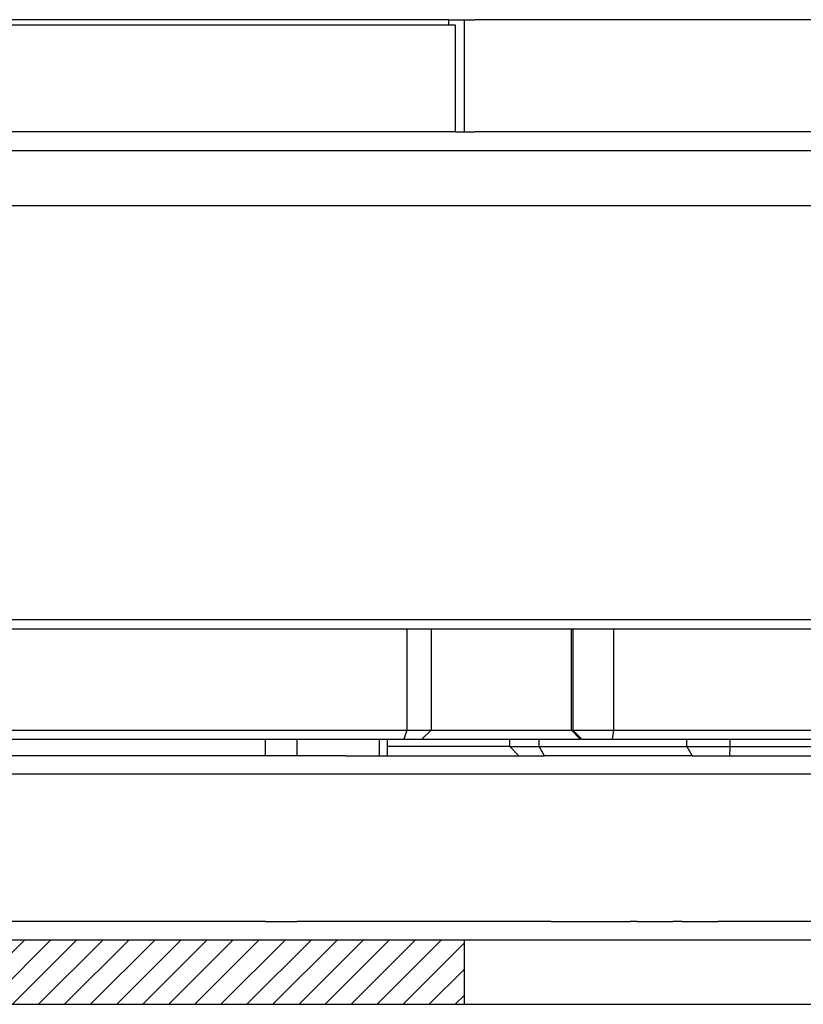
# Model space of a CAD drawing. Extents: x -1763 to 4575, y -3429 to 1051.
# Tile 27 of 193: x -18 to 25, y -2517 to -2464. Entities that reach past the tile are written whole.
import ezdxf

# ---------------------------------------------------------------- set-up
doc = ezdxf.new("R2010")
doc.units = 0
doc.linetypes.add('DASHED', pattern=[15, 7, -8])
doc.layers.get('0').update_dxf_attribs({"linetype": 'CONTINUOUS'})
doc.layers.add('1', color=7, linetype='CONTINUOUS')

# ---------------------------------------------------------------- blocks, each defined once
blk = doc.blocks.new('Z-STACK', base_point=(-660.966, -2613.082))
at = {"layer": '1', "linetype": 'CONTINUOUS'}
h = blk.add_hatch(dxfattribs=at)
h.set_pattern_fill('USER', color=4, angle=45, pattern_type=0)
h.set_pattern_definition([(45, (0, 400), (-0.70710678, 0.70710678), [])])
h.paths.add_polyline_path([(-76.536, -2513.768), (-69.079, -2513.768), (-68.419, -2513.768), (-52.577, -2513.768), (-51.032, -2513.768), (-50.48, -2513.768), (-50.477, -2513.768), (-48.673, -2513.768), (-47.673, -2513.768), (-47.512, -2513.768), (-47.512, -2513.768), (-47.477, -2513.768), (-47.044, -2513.768), (-47.044, -2513.768), (-41.603, -2513.768), (-40.603, -2513.768), (-36.124, -2513.768), (-33.817, -2513.768), (-33.303, -2513.768), (-30.764, -2513.768), (-30.501, -2513.768), (-29.103, -2513.768), (-12.744, -2513.768), (-5.954, -2513.768), (2.548, -2513.768), (3.347, -2513.768), (6.397, -2513.768), (6.397, -2517.268), (-58.089, -2517.268), (-99.203, -2517.268), (-99.203, -2513.768), (-88.403, -2513.768)])
at = {"color": 2, "linetype": 'CONTINUOUS'}
for p, q in [((-4.056, -2463.768), (-26.438, -2463.768)), ((-3.556, -2463.768), (-4.056, -2463.768)), ((-3.497, -2463.768), (-3.556, -2463.768)), ((-3.143, -2463.768), (-3.497, -2463.768)), ((-2.168, -2463.768), (-3.143, -2463.768)), ((-1.681, -2463.768), (-2.168, -2463.768)), ((-1.229, -2463.768), (-1.681, -2463.768)), ((-0.16, -2463.768), (-1.229, -2463.768)), ((0.266, -2463.768), (-0.16, -2463.768)), ((0.34, -2463.768), (0.266, -2463.768)), ((1.201, -2463.768), (0.34, -2463.768)), ((1.688, -2463.768), (1.201, -2463.768)), ((2.657, -2463.768), (1.688, -2463.768)), ((2.892, -2463.768), (2.657, -2463.768)), ((3.157, -2463.768), (2.892, -2463.768)), ((3.216, -2463.768), (3.157, -2463.768)), ((4.543, -2463.768), (3.216, -2463.768)), ((4.711, -2463.768), (4.543, -2463.768)), ((5.03, -2463.768), (4.711, -2463.768)), ((5.56, -2463.768), (5.03, -2463.768)), ((5.56, -2463.768), (6.403, -2463.768)), ((6.403, -2463.768), (6.554, -2463.768)), ((6.554, -2463.768), (6.979, -2463.768)), ((7.054, -2463.768), (6.979, -2463.768)), ((26.882, -2463.768), (7.054, -2463.768))]:
    blk.add_line(p, q, dxfattribs=at)
at = {"color": 7, "linetype": 'DASHED'}
for p, q in [((-4.056, -2463.768), (-26.438, -2463.768)), ((-3.556, -2463.768), (-4.056, -2463.768)), ((-3.497, -2463.768), (-3.556, -2463.768)), ((-3.497, -2463.768), (-3.556, -2463.768)), ((-3.143, -2463.768), (-3.497, -2463.768)), ((-3.143, -2463.768), (-3.497, -2463.768)), ((-2.168, -2463.768), (-3.143, -2463.768)), ((-2.168, -2463.768), (-3.143, -2463.768)), ((-1.681, -2463.768), (-2.168, -2463.768)), ((-1.681, -2463.768), (-2.168, -2463.768)), ((-1.229, -2463.768), (-1.681, -2463.768)), ((-1.229, -2463.768), (-1.681, -2463.768)), ((-0.16, -2463.768), (-1.229, -2463.768)), ((-0.16, -2463.768), (-1.229, -2463.768)), ((0.266, -2463.768), (-0.16, -2463.768)), ((0.266, -2463.768), (-0.16, -2463.768)), ((0.34, -2463.768), (0.266, -2463.768)), ((0.34, -2463.768), (0.266, -2463.768)), ((1.201, -2463.768), (0.34, -2463.768)), ((1.201, -2463.768), (0.34, -2463.768)), ((1.116, -2464.068), (0.458, -2464.068)), ((2.858, -2464.068), (1.116, -2464.068)), ((1.688, -2463.768), (1.201, -2463.768)), ((1.688, -2463.768), (1.201, -2463.768)), ((2.657, -2463.768), (1.688, -2463.768)), ((2.657, -2463.768), (1.688, -2463.768)), ((2.892, -2463.768), (2.657, -2463.768)), ((2.892, -2463.768), (2.657, -2463.768)), ((2.943, -2464.068), (2.858, -2464.068)), ((3.157, -2463.768), (2.892, -2463.768)), ((3.157, -2463.768), (2.892, -2463.768)), ((3.157, -2464.068), (2.943, -2464.068)), ((3.216, -2463.768), (3.157, -2463.768)), ((3.216, -2463.768), (3.157, -2463.768)), ((5.56, -2464.068), (3.157, -2464.068)), ((4.543, -2463.768), (3.216, -2463.768)), ((4.543, -2463.768), (3.216, -2463.768)), ((4.711, -2463.768), (4.543, -2463.768)), ((4.711, -2463.768), (4.543, -2463.768)), ((5.03, -2463.768), (4.711, -2463.768)), ((5.03, -2463.768), (4.711, -2463.768)), ((5.56, -2463.768), (5.03, -2463.768)), ((5.56, -2463.768), (5.03, -2463.768)), ((5.56, -2463.768), (6.403, -2463.768)), ((5.56, -2463.768), (6.403, -2463.768)), ((5.591, -2464.068), (5.56, -2464.068)), ((5.924, -2464.068), (5.591, -2464.068)), ((6.403, -2463.768), (6.554, -2463.768)), ((6.403, -2463.768), (6.554, -2463.768)), ((6.554, -2463.768), (6.979, -2463.768)), ((7.054, -2463.768), (6.979, -2463.768)), ((26.882, -2463.768), (7.054, -2463.768)), ((-12.418, -2469.868), (-18.6, -2469.868)), ((-10.911, -2469.868), (-12.418, -2469.868)), ((-9.444, -2469.868), (-10.911, -2469.868)), ((-9.444, -2469.868), (-10.911, -2469.868)), ((-6.973, -2469.868), (-9.444, -2469.868)), ((-4.392, -2469.868), (-6.973, -2469.868)), ((-4.056, -2469.868), (-4.392, -2469.868)), ((-3.562, -2469.868), (-4.056, -2469.868)), ((-3.556, -2469.868), (-3.562, -2469.868)), ((-3.556, -2469.868), (-3.562, -2469.868)), ((-3.497, -2469.868), (-3.556, -2469.868)), ((-3.497, -2469.868), (-3.556, -2469.868)), ((-3.497, -2469.868), (-3.556, -2469.868)), ((-3.143, -2469.868), (-3.497, -2469.868)), ((-3.143, -2469.868), (-3.497, -2469.868)), ((-3.143, -2469.868), (-3.497, -2469.868)), ((-2.666, -2469.868), (-3.143, -2469.868)), ((-2.666, -2469.868), (-3.143, -2469.868)), ((-2.666, -2469.868), (-3.143, -2469.868)), ((-2.168, -2469.868), (-2.666, -2469.868)), ((-2.168, -2469.868), (-2.666, -2469.868)), ((-2.168, -2469.868), (-2.666, -2469.868)), ((-2.095, -2469.868), (-2.168, -2469.868)), ((-2.095, -2469.868), (-2.168, -2469.868)), ((-2.095, -2469.868), (-2.168, -2469.868)), ((-1.681, -2469.868), (-2.095, -2469.868)), ((-1.681, -2469.868), (-2.095, -2469.868)), ((-1.229, -2469.868), (-1.681, -2469.868)), ((-1.229, -2469.868), (-1.681, -2469.868)), ((-0.655, -2469.868), (-1.229, -2469.868)), ((-0.655, -2469.868), (-1.229, -2469.868)), ((-0.542, -2469.868), (-0.655, -2469.868)), ((-0.542, -2469.868), (-0.655, -2469.868)), ((-0.423, -2469.868), (-0.542, -2469.868)), ((-0.423, -2469.868), (-0.542, -2469.868)), ((-0.16, -2469.868), (-0.423, -2469.868)), ((-0.16, -2469.868), (-0.423, -2469.868)), ((0.266, -2469.868), (-0.16, -2469.868)), ((0.266, -2469.868), (-0.16, -2469.868)), ((0.34, -2469.868), (0.266, -2469.868)), ((0.34, -2469.868), (0.266, -2469.868)), ((1.201, -2469.868), (0.34, -2469.868)), ((1.201, -2469.868), (0.34, -2469.868)), ((1.688, -2469.868), (1.201, -2469.868)), ((1.688, -2469.868), (1.201, -2469.868)), ((1.773, -2469.868), (1.688, -2469.868)), ((1.773, -2469.868), (1.688, -2469.868)), ((2.205, -2469.868), (1.773, -2469.868)), ((2.205, -2469.868), (1.773, -2469.868)), ((2.329, -2469.868), (2.205, -2469.868)), ((2.329, -2469.868), (2.205, -2469.868)), ((2.657, -2469.868), (2.329, -2469.868)), ((2.657, -2469.868), (2.329, -2469.868)), ((2.729, -2469.868), (2.657, -2469.868)), ((2.729, -2469.868), (2.657, -2469.868)), ((3.157, -2469.868), (2.729, -2469.868)), ((3.157, -2469.868), (2.729, -2469.868)), ((3.216, -2469.868), (3.157, -2469.868)), ((3.216, -2469.868), (3.157, -2469.868)), ((3.534, -2469.868), (3.216, -2469.868)), ((3.534, -2469.868), (3.216, -2469.868)), ((4.543, -2469.868), (3.534, -2469.868)), ((4.543, -2469.868), (3.534, -2469.868)), ((4.711, -2469.868), (4.543, -2469.868)), ((4.711, -2469.868), (4.543, -2469.868)), ((5.03, -2469.868), (4.711, -2469.868)), ((5.03, -2469.868), (4.711, -2469.868)), ((5.924, -2469.868), (5.03, -2469.868)), ((5.924, -2469.868), (5.03, -2469.868)), ((5.924, -2469.868), (6.403, -2469.868)), ((5.924, -2469.868), (6.403, -2469.868)), ((6.403, -2469.868), (6.554, -2469.868)), ((6.403, -2469.868), (6.554, -2469.868)), ((6.554, -2469.868), (6.604, -2469.868)), ((6.604, -2469.868), (6.979, -2469.868)), ((7.054, -2469.868), (6.979, -2469.868)), ((8.878, -2469.868), (7.054, -2469.868)), ((10.458, -2469.868), (8.878, -2469.868)), ((18.488, -2469.868), (10.458, -2469.868)), ((20.829, -2469.868), (18.488, -2469.868)), ((38.311, -2469.868), (20.829, -2469.868)), ((-31.001, -2470.868), (-13.844, -2470.868)), ((-13.844, -2470.868), (-12.589, -2470.868)), ((-13.844, -2470.868), (-12.589, -2470.868)), ((-12.589, -2470.868), (-12.418, -2470.868)), ((-12.589, -2470.868), (-12.418, -2470.868)), ((-12.418, -2470.868), (-6.973, -2470.868)), ((-12.418, -2470.868), (-6.973, -2470.868)), ((-6.973, -2470.868), (-6.439, -2470.868)), ((-6.973, -2470.868), (-6.439, -2470.868)), ((-6.439, -2470.868), (-6.224, -2470.868)), ((-6.439, -2470.868), (-6.224, -2470.868)), ((-6.224, -2470.868), (-3.844, -2470.868)), ((-6.224, -2470.868), (-3.844, -2470.868)), ((-3.844, -2470.868), (2.329, -2470.868)), ((2.329, -2470.868), (2.634, -2470.868)), ((2.634, -2470.868), (2.729, -2470.868)), ((2.729, -2470.868), (2.862, -2470.868)), ((2.862, -2470.868), (10.515, -2470.868)), ((10.515, -2470.868), (12.015, -2470.868)), ((10.515, -2470.868), (12.015, -2470.868)), ((12.015, -2470.868), (13.668, -2470.868)), ((12.015, -2470.868), (13.668, -2470.868)), ((13.668, -2470.868), (22.015, -2470.868)), ((13.668, -2470.868), (22.015, -2470.868)), ((22.015, -2470.868), (23.515, -2470.868)), ((22.015, -2470.868), (23.515, -2470.868)), ((23.515, -2470.868), (31.036, -2470.868)), ((-0.042, -2503.768), (0.062, -2503.768)), ((0.062, -2503.768), (2.205, -2503.768)), ((2.205, -2503.768), (2.548, -2503.768)), ((2.548, -2503.768), (3.347, -2503.768)), ((3.347, -2503.768), (9.363, -2503.768)), ((9.363, -2503.768), (10.746, -2503.768)), ((18.775, -2503.768), (10.746, -2503.768)), ((18.775, -2503.768), (20.824, -2503.768)), ((20.824, -2503.768), (38.462, -2503.768)), ((-12.328, -2512.768), (-18.6, -2512.768)), ((-11.285, -2512.768), (-12.328, -2512.768)), ((-11.285, -2512.768), (-12.328, -2512.768)), ((-10.594, -2512.768), (-11.285, -2512.768)), ((-10.594, -2512.768), (-11.285, -2512.768)), ((-10.38, -2512.768), (-10.594, -2512.768)), ((-10.38, -2512.768), (-10.594, -2512.768)), ((-10.161, -2512.768), (-10.38, -2512.768)), ((-10.161, -2512.768), (-10.38, -2512.768)), ((-9.963, -2512.768), (-10.161, -2512.768)), ((-9.963, -2512.768), (-10.161, -2512.768)), ((-9.761, -2512.768), (-9.963, -2512.768)), ((-9.761, -2512.768), (-9.963, -2512.768)), ((-8.028, -2512.768), (-9.761, -2512.768)), ((-8.028, -2512.768), (-9.761, -2512.768)), ((-4.979, -2512.768), (-8.028, -2512.768)), ((-4.392, -2512.768), (-4.979, -2512.768)), ((-4.392, -2512.768), (-4.979, -2512.768)), ((-4.392, -2512.768), (-3.936, -2512.768)), ((-4.392, -2512.768), (-3.936, -2512.768)), ((-3.936, -2512.768), (-3.245, -2512.768)), ((-3.936, -2512.768), (-3.245, -2512.768)), ((-3.245, -2512.768), (-3.031, -2512.768)), ((-3.245, -2512.768), (-3.031, -2512.768)), ((-3.031, -2512.768), (-2.812, -2512.768)), ((-3.031, -2512.768), (-2.812, -2512.768)), ((-2.812, -2512.768), (-2.666, -2512.768)), ((-2.812, -2512.768), (-2.666, -2512.768)), ((-2.614, -2512.768), (-2.666, -2512.768)), ((-2.614, -2512.768), (-2.666, -2512.768)), ((-2.412, -2512.768), (-2.614, -2512.768)), ((-2.412, -2512.768), (-2.614, -2512.768)), ((-0.679, -2512.768), (-2.412, -2512.768)), ((-0.679, -2512.768), (-2.412, -2512.768)), ((1.773, -2512.768), (-0.679, -2512.768)), ((2.205, -2512.768), (1.773, -2512.768)), ((11.121, -2512.768), (12.671, -2512.768)), ((12.671, -2512.768), (13.562, -2512.768)), ((13.562, -2512.768), (14.218, -2512.768)), ((13.562, -2512.768), (14.218, -2512.768)), ((14.218, -2512.768), (14.605, -2512.768)), ((14.218, -2512.768), (14.605, -2512.768)), ((14.605, -2512.768), (14.624, -2512.768)), ((14.605, -2512.768), (14.624, -2512.768)), ((14.624, -2512.768), (15.112, -2512.768)), ((15.112, -2512.768), (15.401, -2512.768)), ((15.788, -2512.768), (15.401, -2512.768)), ((15.788, -2512.768), (15.401, -2512.768)), ((15.788, -2512.768), (16.171, -2512.768)), ((15.788, -2512.768), (16.171, -2512.768)), ((16.171, -2512.768), (16.66, -2512.768)), ((16.171, -2512.768), (16.66, -2512.768)), ((16.66, -2512.768), (17.047, -2512.768)), ((16.66, -2512.768), (17.047, -2512.768)), ((17.047, -2512.768), (17.065, -2512.768)), ((17.047, -2512.768), (17.065, -2512.768)), ((17.065, -2512.768), (17.721, -2512.768)), ((18.23, -2512.768), (17.842, -2512.768)), ((18.23, -2512.768), (18.612, -2512.768)), ((18.612, -2512.768), (20.162, -2512.768))]:
    blk.add_line(p, q, dxfattribs=at)
at = {"color": 7, "linetype": 'CONTINUOUS'}
for p, q in [((0.458, -2464.068), (-25.151, -2464.068)), ((1.116, -2464.068), (0.458, -2464.068)), ((2.858, -2464.068), (1.116, -2464.068)), ((2.943, -2464.068), (2.858, -2464.068)), ((3.157, -2464.068), (2.943, -2464.068)), ((5.56, -2464.068), (3.157, -2464.068)), ((5.56, -2464.068), (5.56, -2463.768)), ((5.591, -2464.068), (5.56, -2464.068)), ((5.924, -2464.068), (5.591, -2464.068)), ((5.924, -2469.868), (5.924, -2464.068)), ((6.403, -2469.868), (6.403, -2463.768)), ((-12.418, -2469.868), (-18.6, -2469.868)), ((-10.911, -2469.868), (-12.418, -2469.868)), ((-9.444, -2469.868), (-10.911, -2469.868)), ((-6.973, -2469.868), (-9.444, -2469.868)), ((-4.392, -2469.868), (-6.973, -2469.868)), ((-4.056, -2469.868), (-4.392, -2469.868)), ((-3.562, -2469.868), (-4.056, -2469.868)), ((-3.556, -2469.868), (-3.562, -2469.868)), ((-3.497, -2469.868), (-3.556, -2469.868)), ((-3.143, -2469.868), (-3.497, -2469.868)), ((-2.666, -2469.868), (-3.143, -2469.868)), ((-2.168, -2469.868), (-2.666, -2469.868)), ((-2.095, -2469.868), (-2.168, -2469.868)), ((-1.681, -2469.868), (-2.095, -2469.868)), ((-1.229, -2469.868), (-1.681, -2469.868)), ((-0.655, -2469.868), (-1.229, -2469.868)), ((-0.542, -2469.868), (-0.655, -2469.868)), ((-0.423, -2469.868), (-0.542, -2469.868)), ((-0.16, -2469.868), (-0.423, -2469.868)), ((0.266, -2469.868), (-0.16, -2469.868)), ((0.34, -2469.868), (0.266, -2469.868)), ((1.201, -2469.868), (0.34, -2469.868)), ((1.688, -2469.868), (1.201, -2469.868)), ((1.773, -2469.868), (1.688, -2469.868)), ((2.205, -2469.868), (1.773, -2469.868)), ((2.329, -2469.868), (2.205, -2469.868)), ((2.657, -2469.868), (2.329, -2469.868)), ((2.729, -2469.868), (2.657, -2469.868)), ((3.157, -2469.868), (2.729, -2469.868)), ((3.216, -2469.868), (3.157, -2469.868)), ((3.534, -2469.868), (3.216, -2469.868)), ((4.543, -2469.868), (3.534, -2469.868)), ((4.711, -2469.868), (4.543, -2469.868)), ((5.03, -2469.868), (4.711, -2469.868)), ((5.924, -2469.868), (5.03, -2469.868)), ((5.924, -2469.868), (6.403, -2469.868)), ((6.403, -2469.868), (6.554, -2469.868)), ((6.554, -2469.868), (6.604, -2469.868)), ((6.604, -2469.868), (6.979, -2469.868)), ((7.054, -2469.868), (6.979, -2469.868)), ((8.878, -2469.868), (7.054, -2469.868)), ((10.458, -2469.868), (8.878, -2469.868)), ((18.488, -2469.868), (10.458, -2469.868)), ((20.829, -2469.868), (18.488, -2469.868)), ((38.311, -2469.868), (20.829, -2469.868)), ((-4.392, -2503.768), (-4.392, -2502.868)), ((-2.666, -2503.768), (-2.666, -2502.868)), ((1.773, -2502.868), (1.773, -2503.768)), ((2.205, -2502.868), (2.205, -2503.768)), ((8.878, -2503.268), (8.878, -2502.868)), ((10.458, -2503.268), (10.458, -2502.868)), ((18.488, -2503.268), (18.488, -2502.868)), ((20.829, -2503.268), (20.829, -2502.868)), ((8.878, -2503.268), (2.205, -2503.268)), ((8.878, -2503.268), (9.363, -2503.768)), ((8.878, -2503.268), (10.458, -2503.268)), ((10.746, -2503.768), (10.458, -2503.268)), ((10.458, -2503.268), (18.488, -2503.268)), ((18.488, -2503.268), (18.775, -2503.768)), ((18.488, -2503.268), (20.829, -2503.268)), ((20.824, -2503.768), (20.829, -2503.268)), ((20.829, -2503.268), (38.311, -2503.268))]:
    blk.add_line(p, q, dxfattribs=at)
at = {"color": 113, "linetype": 'CONTINUOUS'}
for p, q in [((-31.001, -2470.868), (-13.844, -2470.868)), ((-13.844, -2470.868), (-12.589, -2470.868)), ((-12.589, -2470.868), (-12.418, -2470.868)), ((-12.418, -2470.868), (-6.973, -2470.868)), ((-6.973, -2470.868), (-6.439, -2470.868)), ((-6.439, -2470.868), (-6.224, -2470.868)), ((-6.224, -2470.868), (-3.844, -2470.868)), ((-3.844, -2470.868), (2.329, -2470.868)), ((2.329, -2470.868), (2.634, -2470.868)), ((2.634, -2470.868), (2.729, -2470.868)), ((2.729, -2470.868), (2.862, -2470.868)), ((2.862, -2470.868), (10.515, -2470.868)), ((10.515, -2470.868), (12.015, -2470.868)), ((12.015, -2470.868), (13.668, -2470.868)), ((13.668, -2470.868), (22.015, -2470.868)), ((22.015, -2470.868), (23.515, -2470.868)), ((23.515, -2470.868), (31.036, -2470.868)), ((-28.603, -2473.868), (71.397, -2473.868)), ((-28.603, -2496.368), (71.397, -2496.368)), ((-19.924, -2496.868), (3.288, -2496.868)), ((3.288, -2496.868), (4.592, -2496.868)), ((3.288, -2496.868), (3.288, -2502.368)), ((4.592, -2496.868), (12.214, -2496.868)), ((4.592, -2496.868), (4.592, -2502.368)), ((12.214, -2496.868), (12.295, -2496.868)), ((12.214, -2502.368), (12.214, -2496.868)), ((12.295, -2496.868), (12.295, -2502.368)), ((12.295, -2496.868), (14.501, -2496.868)), ((14.501, -2496.868), (14.501, -2502.368)), ((14.501, -2496.868), (43.06, -2496.868)), ((-19.924, -2502.368), (3.288, -2502.368)), ((3.288, -2502.368), (3.114, -2502.868)), ((3.288, -2502.368), (4.592, -2502.368)), ((4.092, -2502.868), (4.592, -2502.368)), ((4.592, -2502.368), (12.214, -2502.368)), ((12.214, -2502.368), (12.295, -2502.368)), ((12.699, -2502.868), (12.214, -2502.368)), ((12.295, -2502.368), (14.501, -2502.368)), ((12.295, -2502.368), (12.78, -2502.868)), ((14.501, -2502.368), (14.434, -2502.868)), ((14.501, -2502.368), (35.073, -2502.368)), ((-20.322, -2502.868), (3.114, -2502.868)), ((3.114, -2502.868), (4.092, -2502.868)), ((4.092, -2502.868), (12.699, -2502.868)), ((12.78, -2502.868), (12.699, -2502.868)), ((12.78, -2502.868), (14.434, -2502.868)), ((14.434, -2502.868), (35.573, -2502.868))]:
    blk.add_line(p, q, dxfattribs=at)
at = {"color": 40, "linetype": 'CONTINUOUS'}
for p, q in [((-0.042, -2503.768), (-29.103, -2503.768)), ((-0.042, -2503.768), (0.062, -2503.768)), ((0.062, -2503.768), (2.205, -2503.768)), ((2.205, -2503.768), (2.548, -2503.768)), ((2.548, -2503.768), (3.347, -2503.768)), ((3.347, -2503.768), (9.363, -2503.768)), ((9.363, -2503.768), (10.746, -2503.768)), ((18.775, -2503.768), (10.746, -2503.768)), ((18.775, -2503.768), (20.824, -2503.768)), ((20.824, -2503.768), (38.462, -2503.768)), ((46.891, -2504.768), (-28.103, -2504.768)), ((-12.328, -2512.768), (-18.6, -2512.768)), ((-11.285, -2512.768), (-12.328, -2512.768)), ((-10.594, -2512.768), (-11.285, -2512.768)), ((-10.38, -2512.768), (-10.594, -2512.768)), ((-10.161, -2512.768), (-10.38, -2512.768)), ((-9.963, -2512.768), (-10.161, -2512.768)), ((-9.761, -2512.768), (-9.963, -2512.768)), ((-8.028, -2512.768), (-9.761, -2512.768)), ((-4.979, -2512.768), (-8.028, -2512.768)), ((-4.392, -2512.768), (-4.979, -2512.768)), ((-4.392, -2512.768), (-3.936, -2512.768)), ((-3.936, -2512.768), (-3.245, -2512.768)), ((-3.245, -2512.768), (-3.031, -2512.768)), ((-3.031, -2512.768), (-2.812, -2512.768)), ((-2.812, -2512.768), (-2.666, -2512.768)), ((-2.614, -2512.768), (-2.666, -2512.768)), ((-2.412, -2512.768), (-2.614, -2512.768)), ((-0.679, -2512.768), (-2.412, -2512.768)), ((1.773, -2512.768), (-0.679, -2512.768)), ((2.205, -2512.768), (1.773, -2512.768)), ((11.121, -2512.768), (2.205, -2512.768)), ((11.121, -2512.768), (12.671, -2512.768)), ((12.671, -2512.768), (13.562, -2512.768)), ((13.562, -2512.768), (14.218, -2512.768)), ((14.218, -2512.768), (14.605, -2512.768)), ((14.605, -2512.768), (14.624, -2512.768)), ((14.624, -2512.768), (15.112, -2512.768)), ((15.112, -2512.768), (15.401, -2512.768)), ((15.788, -2512.768), (15.401, -2512.768)), ((15.788, -2512.768), (16.171, -2512.768)), ((16.171, -2512.768), (16.66, -2512.768)), ((16.66, -2512.768), (17.047, -2512.768)), ((17.047, -2512.768), (17.065, -2512.768)), ((17.065, -2512.768), (17.721, -2512.768)), ((17.842, -2512.768), (17.721, -2512.768)), ((18.23, -2512.768), (17.842, -2512.768)), ((18.23, -2512.768), (18.612, -2512.768)), ((18.612, -2512.768), (20.162, -2512.768)), ((30.291, -2512.768), (20.162, -2512.768))]:
    blk.add_line(p, q, dxfattribs=at)
at = {"color": 4, "linetype": 'CONTINUOUS'}
for p, q in [((-29.103, -2513.768), (-12.744, -2513.768)), ((-12.744, -2513.768), (-5.954, -2513.768)), ((-5.954, -2513.768), (2.548, -2513.768)), ((2.548, -2513.768), (3.347, -2513.768)), ((3.347, -2513.768), (6.397, -2513.768)), ((6.397, -2513.768), (36.397, -2513.768)), ((6.397, -2513.768), (6.397, -2517.268)), ((-58.089, -2517.268), (6.397, -2517.268)), ((6.397, -2517.268), (36.397, -2517.268))]:
    blk.add_line(p, q, dxfattribs=at)
at = {"color": 40, "linetype": 'DASHED'}
for p, q in [((-29.103, -2513.768), (-12.744, -2513.768)), ((-12.744, -2513.768), (-5.954, -2513.768)), ((-5.954, -2513.768), (2.548, -2513.768)), ((2.548, -2513.768), (3.347, -2513.768)), ((3.347, -2513.768), (6.397, -2513.768)), ((6.397, -2513.768), (36.397, -2513.768))]:
    blk.add_line(p, q, dxfattribs=at)

msp = doc.modelspace()

# ---------------------------------------------------------------- block references
at = {"layer": '1'}
msp.add_blockref('Z-STACK', (-660.966, -2613.082), dxfattribs=at)

doc.saveas('drawing.dxf')
